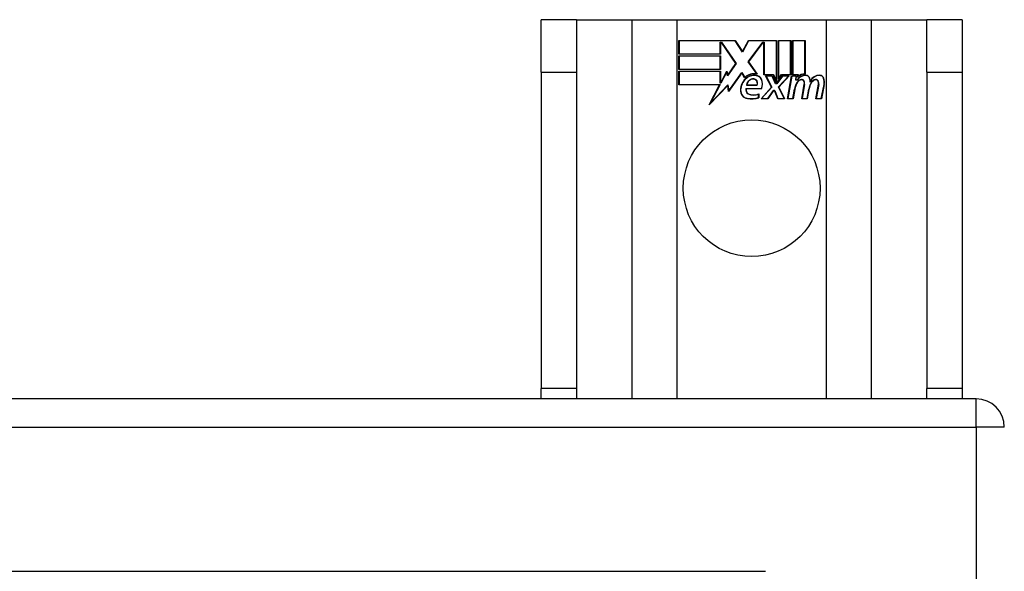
# Model space of a CAD drawing. Header units: inches. Extents: x 7 to 130, y 9 to 81.
# Tile 41 of 61: x 70.73 to 73.65, y 53.08 to 54.72. Entities that reach past the tile are written whole.
import ezdxf

# ---------------------------------------------------------------- set-up
doc = ezdxf.new("R2010")
doc.units = ezdxf.units.IN
doc.header["$MEASUREMENT"] = 0
doc.layers.add('Visible Edges(ANSI)', color=7, linetype='Continuous', lineweight=25)
doc.layers.add('Visible Tangent Edges(ANSI)', color=7, linetype='Continuous', lineweight=25)

msp = doc.modelspace()

# ---------------------------------------------------------------- linework, layer by layer
at = {"layer": 'Visible Edges(ANSI)'}
for p, q in [((72.3831, 54.7151), (72.2781, 54.7151)), ((72.2781, 54.5591), (72.2781, 54.7151)), ((72.3831, 54.7151), (72.3831, 54.5591)), ((72.3831, 54.7151), (72.5473, 54.7151)), ((72.5473, 54.7151), (72.6819, 54.7151)), ((72.6819, 54.7151), (73.1243, 54.7151)), ((73.1243, 54.7151), (73.259, 54.7151)), ((73.259, 54.7151), (73.4231, 54.7151)), ((73.4231, 54.5591), (73.4231, 54.7151)), ((73.5281, 54.7151), (73.4231, 54.7151)), ((73.5281, 54.7151), (73.5281, 54.5591)), ((72.6869, 54.6531), (72.8542, 54.6531)), ((72.6869, 54.613), (72.6869, 54.6531)), ((72.6877, 54.6524), (72.6877, 54.6137)), ((72.8538, 54.6524), (72.6877, 54.6524)), ((72.8095, 54.6137), (72.8095, 54.6482)), ((72.8095, 54.6482), (72.814, 54.6482)), ((72.8103, 54.6475), (72.8103, 54.613)), ((72.8136, 54.6475), (72.8103, 54.6475)), ((72.8564, 54.5852), (72.8136, 54.6475)), ((72.814, 54.6482), (72.8573, 54.5852)), ((72.8763, 54.619), (72.8538, 54.6524)), ((72.8542, 54.6531), (72.8762, 54.6205)), ((72.8762, 54.6205), (72.8935, 54.6531)), ((72.894, 54.6524), (72.8763, 54.619)), ((72.893, 54.5903), (72.9363, 54.6482)), ((72.8935, 54.6531), (72.9772, 54.6531)), ((72.9366, 54.6475), (72.8939, 54.5903)), ((72.9764, 54.6524), (72.894, 54.6524)), ((72.9363, 54.6482), (72.9404, 54.6482)), ((72.9397, 54.6475), (72.9366, 54.6475)), ((72.9397, 54.552), (72.9397, 54.6475)), ((72.9404, 54.6482), (72.9404, 54.5528)), ((72.9764, 54.5336), (72.9764, 54.6524)), ((72.9772, 54.6531), (72.9772, 54.53)), ((72.9824, 54.5391), (72.9824, 54.6531)), ((72.9824, 54.6531), (73.0195, 54.6531)), ((72.9832, 54.6524), (72.9832, 54.5414)), ((73.0188, 54.6524), (72.9832, 54.6524)), ((73.0188, 54.5528), (73.0188, 54.6524)), ((73.0195, 54.6531), (73.0195, 54.552)), ((73.0248, 54.552), (73.0248, 54.6531)), ((73.0248, 54.6531), (73.0619, 54.6531)), ((73.0255, 54.6524), (73.0255, 54.5528)), ((73.0612, 54.6524), (73.0255, 54.6524)), ((73.0612, 54.5545), (73.0612, 54.6524)), ((73.0619, 54.6531), (73.0619, 54.5537)), ((72.8103, 54.613), (72.6869, 54.613)), ((72.6869, 54.5676), (72.6869, 54.6077)), ((72.6869, 54.6077), (72.8103, 54.6077)), ((72.6877, 54.6137), (72.8095, 54.6137)), ((72.6877, 54.607), (72.6877, 54.5684)), ((72.8095, 54.607), (72.6877, 54.607)), ((72.8095, 54.5684), (72.8095, 54.607)), ((72.8103, 54.6077), (72.8103, 54.5676)), ((72.8573, 54.5852), (72.8315, 54.5483)), ((72.8319, 54.5502), (72.8564, 54.5852)), ((72.9181, 54.5541), (72.893, 54.5903)), ((72.8939, 54.5903), (72.9198, 54.553)), ((72.2781, 54.5591), (72.2781, 53.6211)), ((72.3831, 54.5591), (72.3831, 53.6211)), ((72.8103, 54.5676), (72.6869, 54.5676)), ((72.6869, 54.562), (72.8103, 54.562)), ((72.6869, 54.5219), (72.6869, 54.562)), ((72.6877, 54.5684), (72.8095, 54.5684)), ((72.8095, 54.5612), (72.6877, 54.5612)), ((72.6877, 54.5612), (72.6877, 54.5226)), ((72.8095, 54.5267), (72.8095, 54.5612)), ((72.8103, 54.562), (72.8103, 54.5275)), ((72.8111, 54.5275), (72.8294, 54.5627)), ((72.8291, 54.5605), (72.8115, 54.5267)), ((72.8315, 54.5483), (72.8291, 54.5605)), ((72.8294, 54.5627), (72.8319, 54.5502)), ((72.8737, 54.5573), (72.8344, 54.5022)), ((72.8349, 54.5042), (72.8737, 54.5587)), ((72.8737, 54.5587), (72.8825, 54.544)), ((72.8823, 54.5429), (72.8737, 54.5573)), ((72.9678, 54.552), (72.9397, 54.552)), ((72.9404, 54.5528), (72.9683, 54.5528)), ((72.9618, 54.5151), (72.9445, 54.5485)), ((72.9445, 54.5485), (72.9648, 54.5485)), ((72.9458, 54.5477), (72.9627, 54.515)), ((72.9643, 54.5477), (72.9458, 54.5477)), ((72.974, 54.5248), (72.9643, 54.5477)), ((72.9648, 54.5485), (72.9745, 54.5255)), ((72.9772, 54.53), (72.9678, 54.552)), ((72.9683, 54.5528), (72.9764, 54.5336)), ((72.9772, 54.5255), (72.9939, 54.5485)), ((72.9942, 54.5477), (72.9775, 54.5248)), ((72.9918, 54.552), (72.9824, 54.5391)), ((72.983, 54.5155), (73.0126, 54.5477)), ((72.9832, 54.5414), (72.9914, 54.5528)), ((73.0143, 54.5485), (72.9839, 54.5153)), ((72.9914, 54.5528), (73.0188, 54.5528)), ((73.0195, 54.552), (72.9918, 54.552)), ((72.9939, 54.5485), (73.0143, 54.5485)), ((73.0126, 54.5477), (72.9942, 54.5477)), ((73.0094, 54.4802), (73.0215, 54.5485)), ((73.0221, 54.5477), (73.0103, 54.481)), ((73.0215, 54.5485), (73.0357, 54.5485)), ((73.0348, 54.5477), (73.0221, 54.5477)), ((73.0402, 54.552), (73.0248, 54.552)), ((73.0255, 54.5528), (73.041, 54.5528)), ((73.0338, 54.5357), (73.0348, 54.5477)), ((73.0357, 54.5485), (73.0346, 54.5365)), ((73.0395, 54.5444), (73.0402, 54.552)), ((73.041, 54.5528), (73.0404, 54.5463)), ((73.4231, 54.5591), (73.4231, 53.6211)), ((73.5281, 54.5591), (73.5281, 53.6211)), ((72.8081, 54.5219), (72.6869, 54.5219)), ((72.6877, 54.5226), (72.8094, 54.5226)), ((72.7771, 54.4622), (72.8081, 54.5219)), ((72.8319, 54.52), (72.7771, 54.4622)), ((72.8094, 54.5226), (72.7802, 54.4666)), ((72.7802, 54.4666), (72.8324, 54.5216)), ((72.8115, 54.5267), (72.8095, 54.5267)), ((72.8103, 54.5275), (72.8111, 54.5275)), ((72.8344, 54.5022), (72.8319, 54.52)), ((72.8324, 54.5216), (72.8349, 54.5042)), ((72.9191, 54.5204), (72.8878, 54.5204)), ((72.8887, 54.5211), (72.9187, 54.5211)), ((72.931, 54.4802), (72.9618, 54.5151)), ((72.9627, 54.515), (72.9327, 54.481)), ((72.9775, 54.5248), (72.974, 54.5248)), ((72.9745, 54.5255), (72.9772, 54.5255)), ((72.9996, 54.481), (72.983, 54.5155)), ((72.9839, 54.5153), (73.0008, 54.4802)), ((73.0387, 54.5357), (73.0338, 54.5357)), ((73.0346, 54.5365), (73.0382, 54.5365)), ((73.0518, 54.4802), (73.0594, 54.5234)), ((73.0601, 54.5232), (73.0527, 54.481)), ((73.0938, 54.4802), (73.1014, 54.5234)), ((73.1021, 54.5232), (73.0947, 54.481)), ((73.1097, 54.481), (73.1179, 54.5232)), ((73.1186, 54.5231), (73.1103, 54.4802)), ((72.8862, 54.5106), (72.932, 54.5106)), ((72.9325, 54.5099), (72.8868, 54.5099)), ((72.9235, 54.4842), (72.9235, 54.4938)), ((72.9243, 54.4949), (72.9243, 54.4836)), ((72.9509, 54.481), (72.9678, 54.5054)), ((72.9682, 54.5046), (72.9513, 54.4802)), ((72.9678, 54.5054), (72.9717, 54.5054)), ((72.9712, 54.5046), (72.9682, 54.5046)), ((72.9805, 54.4802), (72.9712, 54.5046)), ((72.9717, 54.5054), (72.9811, 54.481)), ((73.0253, 54.481), (73.0301, 54.5085)), ((73.0309, 54.5084), (73.0259, 54.4802)), ((73.0677, 54.481), (73.0725, 54.5085)), ((73.0733, 54.5084), (73.0683, 54.4802)), ((72.9513, 54.4802), (72.931, 54.4802)), ((72.9327, 54.481), (72.9509, 54.481)), ((73.0008, 54.4802), (72.9805, 54.4802)), ((72.9811, 54.481), (72.9996, 54.481)), ((73.0259, 54.4802), (73.0094, 54.4802)), ((73.0103, 54.481), (73.0253, 54.481)), ((73.0683, 54.4802), (73.0518, 54.4802)), ((73.0527, 54.481), (73.0677, 54.481)), ((73.1103, 54.4802), (73.0938, 54.4802)), ((73.0947, 54.481), (73.1097, 54.481)), ((72.2781, 53.5901), (72.2781, 53.6211)), ((72.3831, 53.6211), (72.3831, 53.5901)), ((73.4231, 53.5901), (73.4231, 53.6211)), ((73.5281, 53.6211), (73.5281, 53.5901)), ((73.5691, 53.5901), (53.7371, 53.5901)), ((54.3618, 53.0783), (72.9445, 53.0783))]:
    msp.add_line(p, q, dxfattribs=at)
msp.add_circle((72.9031, 54.2151), 0.203, dxfattribs=at)
for centre, radius, start, end in [((72.9106, 54.5128), 0.0412, 77.079, 133.1785), ((72.9106, 54.5128), 0.042, 79.6582, 131.9139), ((72.9106, 54.5128), 0.0374, 80.4085, 134.1684), ((72.9106, 54.5128), 0.0366, 80.3604, 134.1684), ((72.9152, 54.5307), 0.0183, 23.8445, 85.1757), ((72.9152, 54.5307), 0.019, 23.8445, 85.0802), ((73.0635, 54.5203), 0.03, 89.4776, 147.4114), ((73.0635, 54.5203), 0.0293, 89.4776, 148.2123), ((73.0613, 54.5237), 0.03, 88.7952, 136.5849), ((73.0613, 54.5237), 0.0307, 90.2222, 132.7339), ((73.0637, 54.5377), 0.0127, 16.9928, 89.4776), ((73.0637, 54.5377), 0.0119, 16.9928, 89.4776), ((73.1049, 54.5196), 0.0299, 89.6788, 160.8136), ((73.1049, 54.5196), 0.0307, 89.6788, 153.9508), ((73.105, 54.5372), 0.0131, 18.4748, 89.6788), ((73.105, 54.5372), 0.0124, 18.4748, 89.6788), ((72.9192, 54.5039), 0.0498, 134.1684, 176.5646), ((72.9192, 54.5039), 0.049, 134.1684, 176.5646), ((72.9095, 54.5185), 0.0218, 109.3797, 175.226), ((72.9095, 54.5185), 0.021, 109.3797, 172.9975), ((72.9071, 54.5254), 0.0144, 51.1652, 109.3797), ((72.9071, 54.5254), 0.0137, 51.1652, 109.3797), ((72.9082, 54.5268), 0.0119, 331.4547, 51.1652), ((72.9082, 54.5268), 0.0127, 329.421, 51.1652), ((72.9003, 54.5241), 0.0345, 336.9643, 23.8445), ((72.9003, 54.5241), 0.0352, 336.1555, 23.8445), ((73.0881, 54.4983), 0.0589, 147.5992, 170), ((73.0881, 54.4983), 0.0581, 147.5992, 170), ((73.0523, 54.521), 0.0165, 96.03, 147.5992), ((73.0523, 54.521), 0.0157, 96.03, 147.5992), ((73.0515, 54.5292), 0.00825, 23.5571, 96.03), ((73.0515, 54.5292), 0.0075, 23.5571, 96.03), ((73.0443, 54.526), 0.0154, 350, 23.5571), ((73.0443, 54.526), 0.0161, 350, 23.5571), ((73.1306, 54.4991), 0.0589, 148.5524, 170.8204), ((73.1306, 54.4991), 0.0581, 148.5584, 170.8257), ((73.0414, 54.5308), 0.0353, 357.7769, 16.9928), ((73.0414, 54.5308), 0.036, 3.6169, 16.9928), ((73.0943, 54.521), 0.0165, 96.1027, 147.6301), ((73.0943, 54.521), 0.0157, 96.1027, 147.6083), ((73.0935, 54.5292), 0.00825, 23.5487, 96.1027), ((73.0935, 54.5292), 0.0075, 23.5487, 96.1027), ((73.0862, 54.526), 0.0154, 349.9922, 23.5487), ((73.0862, 54.526), 0.0161, 349.9924, 23.5487), ((73.0833, 54.53), 0.0352, 349, 18.4748), ((73.0833, 54.53), 0.036, 349, 18.4748), ((72.8942, 54.5054), 0.0247, 176.5646, 261.5605), ((72.8942, 54.5054), 0.0239, 176.5646, 261.5605), ((72.8983, 54.5065), 0.0127, 160.9907, 244.6784), ((72.8983, 54.5065), 0.012, 163.5261, 244.6784), ((72.9096, 54.5303), 0.0391, 244.6784, 290.9242), ((72.9096, 54.5303), 0.0384, 244.6784, 292.5609), ((72.9017, 54.5561), 0.0759, 261.5605, 287.3343), ((72.9017, 54.5561), 0.0751, 261.5605, 286.9141), ((73.5691, 53.5061), 0.084, 0, 90)]:
    msp.add_arc(centre, radius, start, end, dxfattribs=at)
at = {"layer": 'Visible Tangent Edges(ANSI)'}
for p, q in [((72.5473, 54.7151), (72.5473, 53.5901)), ((72.6819, 53.5901), (72.6819, 54.7151)), ((73.1243, 54.7151), (73.1243, 53.5901)), ((73.259, 53.5901), (73.259, 54.7151)), ((72.2781, 54.5591), (72.3831, 54.5591)), ((73.4231, 54.5591), (73.5281, 54.5591)), ((72.3831, 53.6211), (72.2781, 53.6211)), ((73.5281, 53.6211), (73.4231, 53.6211)), ((73.5691, 53.5061), (73.5691, 53.5901)), ((53.7371, 53.5061), (73.5691, 53.5061)), ((73.5691, 53.5061), (73.5691, 37.6741)), ((73.6531, 53.5061), (73.5691, 53.5061))]:
    msp.add_line(p, q, dxfattribs=at)

doc.saveas('drawing.dxf')
